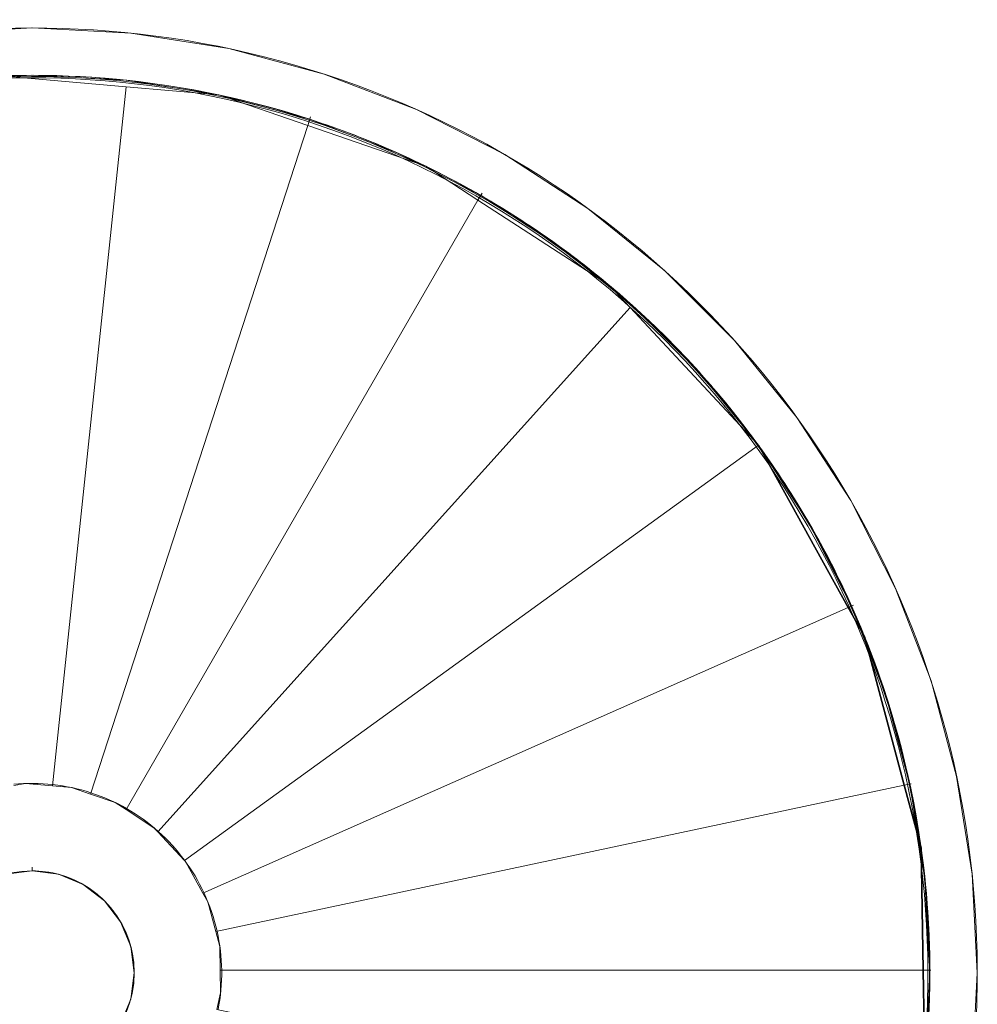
# Model space of a CAD drawing. Header units: inches. Extents: x 15 to 546804, y -66 to 267312.
# Tile 184 of 256: x 539539 to 541560, y 9155 to 11234. Entities that reach past the tile are written whole.
import ezdxf

# ---------------------------------------------------------------- set-up
doc = ezdxf.new("R2010")
doc.units = ezdxf.units.IN
doc.header["$MEASUREMENT"] = 0

msp = doc.modelspace()

# ---------------------------------------------------------------- linework, layer by layer
at = {"color": 7, "lineweight": 20}
for p, q in [((539565.1, 11216.8, 4800), (539565.1, 11216.8, 4820)), ((539773.6, 11205.9, 4800), (539773.6, 11205.9, 4820)), ((539979.9, 11173.2, 4800), (539979.9, 11173.2, 4820)), ((539565.1, 11116.7, 4800), (539565.1, 11116.7, 4820)), ((539763.1, 11106.3, 4800), (539763.1, 11106.3, 4820)), ((540181.6, 11119.2, 4800), (540181.6, 11119.2, 4820)), ((539763.4, 11092.4, 3050), (539608.3, 9616.6, 3050)), ((539763.4, 11092.4, 3300), (539608.3, 9616.6, 3300)), ((539763.4, 11092.4, 2800), (539608.3, 9616.6, 2800)), ((539763.4, 11092.4, 3050), (539608.3, 9616.6, 3050)), ((539763.4, 11092.4, 3050), (539763.4, 11092.4, 3300)), ((539763.4, 11092.4, 2800), (539763.4, 11092.4, 3050)), ((539959, 11075.3, 4800), (539959, 11075.3, 4820)), ((539959, 11075.3, 2800), (539959, 11075.3, 3050)), ((540376.5, 11044.3, 4800), (540376.5, 11044.3, 4820)), ((540152.9, 11029.3, 300), (540146.8, 11010.6, 300)), ((540150.6, 11023.9, 4800), (540150.6, 11023.9, 4820)), ((540146.8, 11010.6, 2800), (539688.3, 9599.3, 2800)), ((540146.8, 11010.6, 3050), (539688.3, 9599.3, 3050)), ((540146.8, 11010.6, 2550), (539688.3, 9599.3, 2550)), ((540146.8, 11010.6, 2800), (539688.3, 9599.3, 2800)), ((540146.8, 11010.6, 2800), (540146.8, 11010.6, 3050)), ((540146.8, 11010.6, 2550), (540146.8, 11010.6, 2800)), ((540335.8, 10952.9, 4800), (540335.8, 10952.9, 4820)), ((540562.6, 10949.5, 4800), (540562.6, 10949.5, 4820)), ((540395.7, 10924.9, 2550), (540395.7, 10924.9, 2800)), ((540506.1, 10853.2, 2550), (539763.3, 9566.5, 2550)), ((540506.1, 10853.2, 2800), (539763.3, 9566.5, 2800)), ((540506.1, 10853.2, 2300), (539763.3, 9566.5, 2300)), ((540506.1, 10853.2, 2550), (539763.3, 9566.5, 2550)), ((540514.8, 10868.2, 300), (540506.1, 10853.2, 300)), ((540506.1, 10853.2, 2550), (540506.1, 10853.2, 2800)), ((540506.1, 10853.2, 2300), (540506.1, 10853.2, 2550)), ((540512.5, 10862.8, 4800), (540512.5, 10862.8, 4820)), ((540737.7, 10835.8, 4800), (540737.7, 10835.8, 4820)), ((540678.8, 10754.8, 4800), (540678.8, 10754.8, 4820)), ((540900, 10704.4, 4800), (540900, 10704.4, 4820)), ((540783.1, 10673.4, 2300), (540783.1, 10673.4, 2550)), ((540827, 10626.2, 2300), (539830.4, 9519.4, 2300)), ((540827, 10626.2, 2550), (539830.4, 9519.4, 2550)), ((540827, 10626.2, 2050), (539830.4, 9519.4, 2050)), ((540827, 10626.2, 2300), (539830.4, 9519.4, 2300)), ((540827, 10626.2, 2300), (540827, 10626.2, 2550)), ((540827, 10626.2, 2050), (540827, 10626.2, 2300)), ((540833, 10630, 4800), (540833, 10630, 4820)), ((541047.6, 10556.7, 4800), (541047.6, 10556.7, 4820)), ((540973.2, 10489.7, 4800), (540973.2, 10489.7, 4820)), ((541179.1, 10394.5, 4800), (541179.1, 10394.5, 4820)), ((541098, 10335.6, 2050), (539886.4, 9459.4, 2050)), ((541098, 10335.6, 2300), (539886.4, 9459.4, 2300)), ((541098, 10335.6, 1800), (539886.4, 9459.4, 1800)), ((541098, 10335.6, 2050), (539886.4, 9459.4, 2050)), ((541098, 10335.6, 4800), (541098, 10335.6, 4820)), ((541292.8, 10219.3, 4800), (541292.8, 10219.3, 4820)), ((541206.1, 10169.3, 4800), (541206.1, 10169.3, 4820)), ((541387.6, 10033.3, 4800), (541387.6, 10033.3, 4820)), ((541287.8, 9993.2, 1800), (539925.6, 9390.4, 1800)), ((541287.8, 9993.2, 2050), (539925.6, 9390.4, 2050)), ((541287.8, 9993.2, 1550), (539925.6, 9390.4, 1550)), ((541287.8, 9993.2, 1800), (539925.6, 9390.4, 1800)), ((541298.4, 9997.9, 300), (541287.8, 9993.2, 300)), ((541296.1, 9992.5, 4800), (541296.1, 9992.5, 4820)), ((541462.4, 9838.3, 4800), (541462.4, 9838.3, 4820)), ((541367.2, 9807.4, 4800), (541367.2, 9807.4, 4820)), ((541516.5, 9636.6, 4800), (541516.5, 9636.6, 4820)), ((539551.1, 9621.6, 3050), (539551.1, 9621.6, 3300)), ((539608.3, 9616.6, 3050), (539608.3, 9616.6, 3300)), ((539608.3, 9616.6, 2800), (539608.3, 9616.6, 3050)), ((539648.2, 9613.1, 2800), (539648.2, 9613.1, 3050)), ((541406, 9618, 1550), (539952.7, 9309.1, 1550)), ((541406, 9618, 1800), (539952.7, 9309.1, 1800)), ((541406, 9618, 1300), (539952.7, 9309.1, 1300)), ((541406, 9618, 1550), (539952.7, 9309.1, 1550)), ((541420.8, 9621.1, 300), (541406, 9618, 300)), ((541418.5, 9615.8, 4800), (541418.5, 9615.8, 4820)), ((539688.3, 9599.3, 2800), (539688.3, 9599.3, 3050)), ((539688.3, 9599.3, 2550), (539688.3, 9599.3, 2800)), ((539740.4, 9581.3, 2550), (539740.4, 9581.3, 2800)), ((539763.3, 9566.5, 2550), (539763.3, 9566.5, 2800)), ((539763.3, 9566.5, 2300), (539763.3, 9566.5, 2550)), ((539822.2, 9528.2, 2300), (539822.2, 9528.2, 2550)), ((539830.4, 9519.4, 2300), (539830.4, 9519.4, 2550)), ((539830.4, 9519.4, 2050), (539830.4, 9519.4, 2300)), ((539886.4, 9459.4, 2050), (539886.4, 9459.4, 2300)), ((539886.4, 9459.4, 1800), (539886.4, 9459.4, 2050)), ((539565.1, 9444.9, 300), (539565.1, 9437.3, 300)), ((539888.7, 9456.9, 1800), (539888.7, 9456.9, 2050)), ((539565.1, 9437.3, 300), (539565.1, 9437.3, 4800)), ((539620.8, 9429.9, 300), (539620.8, 9429.9, 4800)), ((541449.6, 9419.9, 4800), (541449.6, 9419.9, 4820)), ((541549.1, 9430.4, 4800), (541549.1, 9430.4, 4820)), ((539672.8, 9408.4, 300), (539672.8, 9408.4, 4800)), ((539925.6, 9390.4, 1800), (539925.6, 9390.4, 2050)), ((539925.6, 9390.4, 1550), (539925.6, 9390.4, 1800)), ((539717.4, 9374.2, 300), (539717.4, 9374.2, 4800)), ((539935.9, 9371.7, 1550), (539935.9, 9371.7, 1800)), ((539751.6, 9329.5, 300), (539751.6, 9329.5, 4800)), ((539952.7, 9309.1, 1550), (539952.7, 9309.1, 1800)), ((539952.7, 9309.1, 1300), (539952.7, 9309.1, 1550)), ((539773.2, 9277.6, 300), (539773.2, 9277.6, 4800)), ((539961.2, 9277.5, 1300), (539961.2, 9277.5, 1550)), ((539780.5, 9221.8, 300), (539780.5, 9221.8, 4800)), ((541446, 9227.2, 1300), (539962.1, 9227.2, 1300)), ((541446, 9227.2, 1550), (539962.1, 9227.2, 1550)), ((539962.1, 9227.2, 1300), (539962.1, 9227.2, 1550)), ((541446, 9227.2, 1050), (539962.1, 9227.2, 1050)), ((541446, 9227.2, 1300), (539962.1, 9227.2, 1300)), ((539962.1, 9227.2, 1050), (539962.1, 9227.2, 1300)), ((541462.2, 9227.2, 300), (541446, 9227.2, 300)), ((541459.9, 9221.8, 4800), (541459.9, 9221.8, 4820)), ((541560.1, 9221.8, 4800), (541560.1, 9221.8, 4820)), ((539962.9, 9180, 1050), (539962.9, 9180, 1300)), ((539773.2, 9166.1, 300), (539773.2, 9166.1, 4800))]:
    msp.add_line(p, q, dxfattribs=at)
at = {"color": 7}
for p, q in [((541098, 10335.6, 2050), (541098, 10335.6, 2300)), ((541098, 10335.6, 1800), (541098, 10335.6, 2050)), ((541287.8, 9993.2, 1800), (541287.8, 9993.2, 2050)), ((541287.8, 9993.2, 1550), (541287.8, 9993.2, 1800)), ((541322, 9931.7, 1550), (541322, 9931.7, 1800)), ((541406, 9618, 1550), (541406, 9618, 1800)), ((541406, 9618, 1300), (541406, 9618, 1550)), ((541441.5, 9485.5, 1300), (541441.5, 9485.5, 1550)), ((541446, 9227.2, 1300), (541446, 9227.2, 1550)), ((541446, 9227.2, 1050), (541446, 9227.2, 1300))]:
    msp.add_line(p, q, dxfattribs=at)
at = {"color": 7, "lineweight": 20}
msp.add_circle((539565.1, 9221.8, 4800), 215.4, dxfattribs=at)
at = {"color": 7, "lineweight": 20, "extrusion": (5.45071e-13, -6.72456e-13, -1)}
msp.add_arc((-539565.5, 9220.5, -3000), 1893.6, 50.9483, 233.9872, dxfattribs=at)
at = {"color": 7, "lineweight": 20, "extrusion": (-1.0749e-16, 1.58232e-16, -1)}
msp.add_arc((-539562.4, 9218.1, -3000), 1893.5, 51.0663, 233.8692, dxfattribs=at)
at = {"color": 7, "lineweight": 20}
for centre, radius, start, end in [((539565.1, 9221.8, 4800), 1995, 306, 129.0632), ((539565.1, 9221.8, 4820), 1995, 306, 129.0632), ((539565.1, 9221.8, 4800), 1894.9, 306, 129.0666), ((539565.1, 9221.8, 4820), 1894.9, 306, 129.0666), ((539565.1, 9221.8, 3050), 1894.9, 83.9483, 95.9142), ((539565.1, 9221.8, 3300), 1894.9, 83.9483, 95.9142), ((539565.1, 9221.8, 2800), 1894.9, 71.9846, 83.9483), ((539565.1, 9221.8, 3050), 1894.9, 71.9846, 83.9483), ((539565.1, 9221.8, 2550), 1894.9, 60.0216, 71.9846), ((539565.1, 9221.8, 2800), 1894.9, 60.0216, 71.9846), ((539565.1, 9221.8, 2300), 1894.9, 48.0574, 60.0216), ((539565.1, 9221.8, 2550), 1894.9, 48.0574, 60.0216), ((539565.1, 9221.8, 2050), 1894.9, 36, 48.0574), ((539565.1, 9221.8, 2300), 1894.9, 36, 48.0574), ((539565.1, 9221.8, 300), 215.4, 90, 180), ((539565.1, 9221.8, 300), 215.4, 75, 90), ((539565.1, 9221.8, 300), 215.4, 0, 75), ((539565.1, 9221.8, 300), 215.4, 180, 270), ((539565.1, 9221.8, 300), 215.4, 270, 0)]:
    msp.add_arc(centre, radius, start, end, dxfattribs=at)
at = {"color": 7}
for centre, start, end in [((539565.1, 9221.8, 1800), 24.1212, 36), ((539565.1, 9221.8, 2050), 24.1212, 36), ((539565.1, 9221.8, 1550), 12.1449, 24.1212), ((539565.1, 9221.8, 1800), 12.1449, 24.1212), ((539565.1, 9221.8, 1300), 0.163, 12.1449), ((539565.1, 9221.8, 1550), 0.163, 12.1449), ((539565.1, 9221.8, 1050), 348.1739, 0.163), ((539565.1, 9221.8, 1300), 348.1739, 0.163)]:
    msp.add_arc(centre, 1894.9, start, end, dxfattribs=at)
at = {"color": 7, "lineweight": 20, "extrusion": (-1.73478e-12, -7.87268e-13, -1)}
for centre in [(-539565.1, 9221.8, -3050), (-539565.1, 9221.8, -3300)]:
    msp.add_arc(centre, 400, 84.4061, 96.2451, dxfattribs=at)
at = {"color": 7, "lineweight": 20, "extrusion": (-1.82213e-12, -1.96985e-12, -1)}
for centre in [(-539565.1, 9221.8, -2800), (-539565.1, 9221.8, -3050)]:
    msp.add_arc(centre, 400, 96.2451, 108.0732, dxfattribs=at)
at = {"color": 7, "lineweight": 20, "extrusion": (-1.55182e-12, -4.90335e-13, -1)}
for centre in [(-539565.1, 9221.8, -2550), (-539565.1, 9221.8, -2800)]:
    msp.add_arc(centre, 400, 108.0732, 119.8979, dxfattribs=at)
at = {"color": 7, "lineweight": 20, "extrusion": (-1.39292e-12, -4.30089e-13, -1)}
for centre in [(-539565.1, 9221.8, -2300), (-539565.1, 9221.8, -2550)]:
    msp.add_arc(centre, 400, 119.8979, 131.728, dxfattribs=at)
at = {"color": 7, "lineweight": 20, "extrusion": (-1.01215e-12, -2.02113e-13, -1)}
for centre in [(-539565.1, 9221.8, -2050), (-539565.1, 9221.8, -2300)]:
    msp.add_arc(centre, 400, 131.728, 143.5194, dxfattribs=at)
at = {"color": 7, "lineweight": 20, "extrusion": (2.24065e-12, 1.93478e-12, -1)}
for centre in [(-539565.1, 9221.8, -1800), (-539565.1, 9221.8, -2050)]:
    msp.add_arc(centre, 400, 143.5194, 154.9438, dxfattribs=at)
at = {"color": 7, "lineweight": 20, "extrusion": (-2.12751e-12, -1.07341e-13, -1)}
for centre in [(-539565.1, 9221.8, -1550), (-539565.1, 9221.8, -1800)]:
    msp.add_arc(centre, 400, 154.9438, 167.3134, dxfattribs=at)
at = {"color": 7, "lineweight": 20, "extrusion": (-9.98326e-13, -8.28792e-13, -1)}
for centre in [(-539565.1, 9221.8, -1300), (-539565.1, 9221.8, -1550)]:
    msp.add_arc(centre, 400, 167.3134, 179.2275, dxfattribs=at)
at = {"color": 7, "lineweight": 20, "extrusion": (-1.06229e-12, -9.81308e-13, -1)}
for centre in [(-539565.1, 9221.8, -1050), (-539565.1, 9221.8, -1300)]:
    msp.add_arc(centre, 400, 179.2275, 191.1768, dxfattribs=at)
at = {"color": 7, "lineweight": 20}
for points, invisible_edges in [([(539356.5, 11205.9, 4820), (539565.1, 11216.8, 4800), (539356.5, 11205.9, 4800)], 1), ([(539565.1, 11216.8, 4800), (539356.5, 11205.9, 4820), (539565.1, 11216.8, 4820)], 1), ([(539356.5, 11205.9, 4820), (539367, 11106.3, 4820), (539565.1, 11216.8, 4820)], 3), ([(539367, 11106.3, 4800), (539356.5, 11205.9, 4800), (539565.1, 11216.8, 4800)], 13), ([(539565.1, 11216.8, 4820), (539367, 11106.3, 4820), (539565.1, 11116.7, 4820)], 13), ([(539367, 11106.3, 4800), (539565.1, 11216.8, 4800), (539565.1, 11116.7, 4800)], 3), ([(539565.1, 11216.8, 4820), (539773.6, 11205.9, 4800), (539565.1, 11216.8, 4800)], 1), ([(539773.6, 11205.9, 4800), (539565.1, 11216.8, 4820), (539773.6, 11205.9, 4820)], 1), ([(539565.1, 11216.8, 4820), (539565.1, 11116.7, 4820), (539773.6, 11205.9, 4820)], 3), ([(539565.1, 11116.7, 4800), (539565.1, 11216.8, 4800), (539773.6, 11205.9, 4800)], 13), ([(539773.6, 11205.9, 4820), (539565.1, 11116.7, 4820), (539763.1, 11106.3, 4820)], 13), ([(539565.1, 11116.7, 4800), (539773.6, 11205.9, 4800), (539763.1, 11106.3, 4800)], 3), ([(539773.6, 11205.9, 4820), (539763.1, 11106.3, 4820), (539959, 11075.3, 4820)], 13), ([(539763.1, 11106.3, 4800), (539773.6, 11205.9, 4800), (539959, 11075.3, 4800)], 3), ([(539773.6, 11205.9, 4820), (539979.9, 11173.2, 4800), (539773.6, 11205.9, 4800)], 1), ([(539979.9, 11173.2, 4800), (539773.6, 11205.9, 4820), (539979.9, 11173.2, 4820)], 1), ([(539773.6, 11205.9, 4820), (539959, 11075.3, 4820), (539979.9, 11173.2, 4820)], 3), ([(539959, 11075.3, 4800), (539773.6, 11205.9, 4800), (539979.9, 11173.2, 4800)], 13), ([(539979.9, 11173.2, 4820), (539959, 11075.3, 4820), (540150.6, 11023.9, 4820)], 13), ([(539959, 11075.3, 4800), (539979.9, 11173.2, 4800), (540150.6, 11023.9, 4800)], 3), ([(539979.9, 11173.2, 4820), (540181.6, 11119.2, 4800), (539979.9, 11173.2, 4800)], 1), ([(540181.6, 11119.2, 4800), (539979.9, 11173.2, 4820), (540181.6, 11119.2, 4820)], 1), ([(539979.9, 11173.2, 4820), (540150.6, 11023.9, 4820), (540181.6, 11119.2, 4820)], 3), ([(540150.6, 11023.9, 4800), (539979.9, 11173.2, 4800), (540181.6, 11119.2, 4800)], 13), ([(539565.1, 11116.7, 4820), (539367, 11106.3, 4800), (539565.1, 11116.7, 4800)], 1), ([(539367, 11106.3, 4800), (539565.1, 11116.7, 4820), (539367, 11106.3, 4820)], 1), ([(539498.9, 11115.5, 3300), (539763.4, 11092.4, 3050), (539498.9, 11115.5, 3050)], 1), ([(539763.4, 11092.4, 3050), (539498.9, 11115.5, 3300), (539763.4, 11092.4, 3300)], 1), ([(539498.9, 11115.5, 3300), (539526.3, 9617.7, 3300), (539763.4, 11092.4, 3300)], 3), ([(539526.3, 9617.7, 3050), (539498.9, 11115.5, 3050), (539763.4, 11092.4, 3050)], 13), ([(539763.1, 11106.3, 4820), (539565.1, 11116.7, 4800), (539763.1, 11106.3, 4800)], 1), ([(539565.1, 11116.7, 4800), (539763.1, 11106.3, 4820), (539565.1, 11116.7, 4820)], 1), ([(539959, 11075.3, 4820), (539763.1, 11106.3, 4800), (539959, 11075.3, 4800)], 1), ([(539763.1, 11106.3, 4800), (539959, 11075.3, 4820), (539763.1, 11106.3, 4820)], 1), ([(540181.6, 11119.2, 4820), (540150.6, 11023.9, 4820), (540335.8, 10952.9, 4820)], 13), ([(540150.6, 11023.9, 4800), (540181.6, 11119.2, 4800), (540335.8, 10952.9, 4800)], 3), ([(540181.6, 11119.2, 4820), (540376.5, 11044.3, 4800), (540181.6, 11119.2, 4800)], 1), ([(540376.5, 11044.3, 4800), (540181.6, 11119.2, 4820), (540376.5, 11044.3, 4820)], 1), ([(540181.6, 11119.2, 4820), (540335.8, 10952.9, 4820), (540376.5, 11044.3, 4820)], 3), ([(540335.8, 10952.9, 4800), (540181.6, 11119.2, 4800), (540376.5, 11044.3, 4800)], 13), ([(539763.4, 11092.4, 3300), (539526.3, 9617.7, 3300), (539551.1, 9621.6, 3300)], 13), ([(539526.3, 9617.7, 3050), (539763.4, 11092.4, 3050), (539551.1, 9621.6, 3050)], 3), ([(539763.4, 11092.4, 3300), (539551.1, 9621.6, 3300), (539608.3, 9616.6, 3300)], 1), ([(539551.1, 9621.6, 3050), (539763.4, 11092.4, 3050), (539608.3, 9616.6, 3050)], 1), ([(539608.3, 9616.6, 3050), (539763.4, 11092.4, 2800), (539608.3, 9616.6, 2800)], 1), ([(539763.4, 11092.4, 2800), (539608.3, 9616.6, 3050), (539763.4, 11092.4, 3050)], 1), ([(539648.2, 9613.1, 3050), (539763.4, 11092.4, 3050), (539608.3, 9616.6, 3050)], 1), ([(539763.4, 11092.4, 2800), (539648.2, 9613.1, 2800), (539608.3, 9616.6, 2800)], 1), ([(539763.4, 11092.4, 3050), (539608.3, 9616.6, 3300), (539608.3, 9616.6, 3050)], 1), ([(539608.3, 9616.6, 3300), (539763.4, 11092.4, 3050), (539763.4, 11092.4, 3300)], 1), ([(539763.4, 11092.4, 3050), (539648.2, 9613.1, 3050), (539688.3, 9599.3, 3050)], 13), ([(539648.2, 9613.1, 2800), (539763.4, 11092.4, 2800), (539688.3, 9599.3, 2800)], 3), ([(539763.4, 11092.4, 3050), (539688.3, 9599.3, 3050), (540146.8, 11010.6, 3050)], 13), ([(539688.3, 9599.3, 2800), (539763.4, 11092.4, 2800), (540146.8, 11010.6, 2800)], 3), ([(539763.4, 11092.4, 2800), (539959, 11075.3, 3050), (539959, 11075.3, 2800)], 1), ([(539959, 11075.3, 3050), (539763.4, 11092.4, 2800), (539763.4, 11092.4, 3050)], 1), ([(539763.4, 11092.4, 3050), (540146.8, 11010.6, 3050), (539959, 11075.3, 3050)], 1), ([(540146.8, 11010.6, 2800), (539763.4, 11092.4, 2800), (539959, 11075.3, 2800)], 1), ([(540150.6, 11023.9, 4820), (539959, 11075.3, 4800), (540150.6, 11023.9, 4800)], 1), ([(539959, 11075.3, 4800), (540150.6, 11023.9, 4820), (539959, 11075.3, 4820)], 1), ([(539959, 11075.3, 3050), (540146.8, 11010.6, 2800), (539959, 11075.3, 2800)], 1), ([(540146.8, 11010.6, 2800), (539959, 11075.3, 3050), (540146.8, 11010.6, 3050)], 1), ([(540376.5, 11044.3, 4820), (540335.8, 10952.9, 4820), (540512.5, 10862.8, 4820)], 13), ([(540335.8, 10952.9, 4800), (540376.5, 11044.3, 4800), (540512.5, 10862.8, 4800)], 3), ([(540376.5, 11044.3, 4820), (540562.6, 10949.5, 4800), (540376.5, 11044.3, 4800)], 1), ([(540562.6, 10949.5, 4800), (540376.5, 11044.3, 4820), (540562.6, 10949.5, 4820)], 1), ([(540376.5, 11044.3, 4820), (540512.5, 10862.8, 4820), (540562.6, 10949.5, 4820)], 3), ([(540512.5, 10862.8, 4800), (540376.5, 11044.3, 4800), (540562.6, 10949.5, 4800)], 13), ([(540335.8, 10952.9, 4820), (540150.6, 11023.9, 4800), (540335.8, 10952.9, 4800)], 1), ([(540150.6, 11023.9, 4800), (540335.8, 10952.9, 4820), (540150.6, 11023.9, 4820)], 1), ([(539688.3, 9599.3, 2800), (540146.8, 11010.6, 2550), (539688.3, 9599.3, 2550)], 1), ([(540146.8, 11010.6, 2550), (539688.3, 9599.3, 2800), (540146.8, 11010.6, 2800)], 1), ([(539740.4, 9581.3, 2800), (540146.8, 11010.6, 2800), (539688.3, 9599.3, 2800)], 1), ([(540146.8, 11010.6, 2550), (539740.4, 9581.3, 2550), (539688.3, 9599.3, 2550)], 1), ([(540146.8, 11010.6, 2800), (539688.3, 9599.3, 3050), (539688.3, 9599.3, 2800)], 1), ([(539688.3, 9599.3, 3050), (540146.8, 11010.6, 2800), (540146.8, 11010.6, 3050)], 1), ([(540146.8, 11010.6, 2800), (539740.4, 9581.3, 2800), (539763.3, 9566.5, 2800)], 13), ([(539740.4, 9581.3, 2550), (540146.8, 11010.6, 2550), (539763.3, 9566.5, 2550)], 3), ([(540146.8, 11010.6, 2800), (539763.3, 9566.5, 2800), (540506.1, 10853.2, 2800)], 13), ([(539763.3, 9566.5, 2550), (540146.8, 11010.6, 2550), (540506.1, 10853.2, 2550)], 3), ([(540146.8, 11010.6, 2550), (540395.7, 10924.9, 2800), (540395.7, 10924.9, 2550)], 1), ([(540395.7, 10924.9, 2800), (540146.8, 11010.6, 2550), (540146.8, 11010.6, 2800)], 1), ([(540146.8, 11010.6, 2800), (540506.1, 10853.2, 2800), (540395.7, 10924.9, 2800)], 1), ([(540506.1, 10853.2, 2550), (540146.8, 11010.6, 2550), (540395.7, 10924.9, 2550)], 1), ([(540512.5, 10862.8, 4820), (540335.8, 10952.9, 4800), (540512.5, 10862.8, 4800)], 1), ([(540335.8, 10952.9, 4800), (540512.5, 10862.8, 4820), (540335.8, 10952.9, 4820)], 1), ([(540562.6, 10949.5, 4820), (540512.5, 10862.8, 4820), (540678.8, 10754.8, 4820)], 13), ([(540512.5, 10862.8, 4800), (540562.6, 10949.5, 4800), (540678.8, 10754.8, 4800)], 3), ([(540562.6, 10949.5, 4820), (540737.7, 10835.8, 4800), (540562.6, 10949.5, 4800)], 1), ([(540737.7, 10835.8, 4800), (540562.6, 10949.5, 4820), (540737.7, 10835.8, 4820)], 1), ([(540562.6, 10949.5, 4820), (540678.8, 10754.8, 4820), (540737.7, 10835.8, 4820)], 3), ([(540678.8, 10754.8, 4800), (540562.6, 10949.5, 4800), (540737.7, 10835.8, 4800)], 13), ([(540395.7, 10924.9, 2800), (540506.1, 10853.2, 2550), (540395.7, 10924.9, 2550)], 1), ([(540506.1, 10853.2, 2550), (540395.7, 10924.9, 2800), (540506.1, 10853.2, 2800)], 1), ([(540506.1, 10853.2, 2550), (539763.3, 9566.5, 2300), (539763.3, 9566.5, 2550)], 1), ([(539763.3, 9566.5, 2300), (540506.1, 10853.2, 2550), (540506.1, 10853.2, 2300)], 1), ([(539822.2, 9528.2, 2550), (540506.1, 10853.2, 2550), (539763.3, 9566.5, 2550)], 1), ([(540506.1, 10853.2, 2300), (539822.2, 9528.2, 2300), (539763.3, 9566.5, 2300)], 1), ([(540506.1, 10853.2, 2550), (539763.3, 9566.5, 2800), (539763.3, 9566.5, 2550)], 1), ([(539763.3, 9566.5, 2800), (540506.1, 10853.2, 2550), (540506.1, 10853.2, 2800)], 1), ([(540506.1, 10853.2, 2550), (539822.2, 9528.2, 2550), (539830.4, 9519.4, 2550)], 13), ([(539822.2, 9528.2, 2300), (540506.1, 10853.2, 2300), (539830.4, 9519.4, 2300)], 3), ([(540506.1, 10853.2, 2550), (539830.4, 9519.4, 2550), (540827, 10626.2, 2550)], 13), ([(539830.4, 9519.4, 2300), (540506.1, 10853.2, 2300), (540827, 10626.2, 2300)], 3), ([(540506.1, 10853.2, 2300), (540783.1, 10673.4, 2550), (540783.1, 10673.4, 2300)], 1), ([(540783.1, 10673.4, 2550), (540506.1, 10853.2, 2300), (540506.1, 10853.2, 2550)], 1), ([(540506.1, 10853.2, 2550), (540827, 10626.2, 2550), (540783.1, 10673.4, 2550)], 1), ([(540827, 10626.2, 2300), (540506.1, 10853.2, 2300), (540783.1, 10673.4, 2300)], 1), ([(540678.8, 10754.8, 4820), (540512.5, 10862.8, 4800), (540678.8, 10754.8, 4800)], 1), ([(540512.5, 10862.8, 4800), (540678.8, 10754.8, 4820), (540512.5, 10862.8, 4820)], 1), ([(540737.7, 10835.8, 4820), (540678.8, 10754.8, 4820), (540833, 10630, 4820)], 13), ([(540678.8, 10754.8, 4800), (540737.7, 10835.8, 4800), (540833, 10630, 4800)], 3), ([(540737.7, 10835.8, 4820), (540900, 10704.4, 4800), (540737.7, 10835.8, 4800)], 1), ([(540900, 10704.4, 4800), (540737.7, 10835.8, 4820), (540900, 10704.4, 4820)], 1), ([(540737.7, 10835.8, 4820), (540833, 10630, 4820), (540900, 10704.4, 4820)], 3), ([(540833, 10630, 4800), (540737.7, 10835.8, 4800), (540900, 10704.4, 4800)], 13), ([(540833, 10630, 4820), (540678.8, 10754.8, 4800), (540833, 10630, 4800)], 1), ([(540678.8, 10754.8, 4800), (540833, 10630, 4820), (540678.8, 10754.8, 4820)], 1), ([(540900, 10704.4, 4820), (540833, 10630, 4820), (540973.2, 10489.7, 4820)], 13), ([(540833, 10630, 4800), (540900, 10704.4, 4800), (540973.2, 10489.7, 4800)], 3), ([(540900, 10704.4, 4820), (541047.6, 10556.7, 4800), (540900, 10704.4, 4800)], 1), ([(541047.6, 10556.7, 4800), (540900, 10704.4, 4820), (541047.6, 10556.7, 4820)], 1), ([(540900, 10704.4, 4820), (540973.2, 10489.7, 4820), (541047.6, 10556.7, 4820)], 3), ([(540973.2, 10489.7, 4800), (540900, 10704.4, 4800), (541047.6, 10556.7, 4800)], 13), ([(540827, 10626.2, 2300), (540783.1, 10673.4, 2550), (540827, 10626.2, 2550)], 1), ([(540783.1, 10673.4, 2550), (540827, 10626.2, 2300), (540783.1, 10673.4, 2300)], 1), ([(540827, 10626.2, 2300), (539830.4, 9519.4, 2050), (539830.4, 9519.4, 2300)], 1), ([(539830.4, 9519.4, 2050), (540827, 10626.2, 2300), (540827, 10626.2, 2050)], 1), ([(539886.4, 9459.4, 2300), (540827, 10626.2, 2300), (539830.4, 9519.4, 2300)], 1), ([(540827, 10626.2, 2050), (539886.4, 9459.4, 2050), (539830.4, 9519.4, 2050)], 1), ([(539830.4, 9519.4, 2300), (540827, 10626.2, 2550), (539830.4, 9519.4, 2550)], 1), ([(540827, 10626.2, 2550), (539830.4, 9519.4, 2300), (540827, 10626.2, 2300)], 1), ([(540827, 10626.2, 2300), (539886.4, 9459.4, 2300), (541098, 10335.6, 2300)], 1), ([(539886.4, 9459.4, 2050), (540827, 10626.2, 2050), (541098, 10335.6, 2050)], 1), ([(541098, 10335.6, 2050), (540827, 10626.2, 2300), (541098, 10335.6, 2300)], 1), ([(540827, 10626.2, 2300), (541098, 10335.6, 2050), (540827, 10626.2, 2050)], 1), ([(540973.2, 10489.7, 4820), (540833, 10630, 4800), (540973.2, 10489.7, 4800)], 1), ([(540833, 10630, 4800), (540973.2, 10489.7, 4820), (540833, 10630, 4820)], 1), ([(541047.6, 10556.7, 4820), (540973.2, 10489.7, 4820), (541098, 10335.6, 4820)], 13), ([(540973.2, 10489.7, 4800), (541047.6, 10556.7, 4800), (541098, 10335.6, 4800)], 3), ([(541047.6, 10556.7, 4800), (541179.1, 10394.5, 4820), (541179.1, 10394.5, 4800)], 1), ([(541179.1, 10394.5, 4820), (541047.6, 10556.7, 4800), (541047.6, 10556.7, 4820)], 1), ([(541047.6, 10556.7, 4820), (541098, 10335.6, 4820), (541179.1, 10394.5, 4820)], 3), ([(541098, 10335.6, 4800), (541047.6, 10556.7, 4800), (541179.1, 10394.5, 4800)], 13), ([(540973.2, 10489.7, 4820), (541098, 10335.6, 4800), (541098, 10335.6, 4820)], 1), ([(541098, 10335.6, 4800), (540973.2, 10489.7, 4820), (540973.2, 10489.7, 4800)], 1), ([(541179.1, 10394.5, 4820), (541098, 10335.6, 4820), (541206.1, 10169.3, 4820)], 13), ([(541098, 10335.6, 4800), (541179.1, 10394.5, 4800), (541206.1, 10169.3, 4800)], 3), ([(541179.1, 10394.5, 4800), (541292.8, 10219.3, 4820), (541292.8, 10219.3, 4800)], 1), ([(541292.8, 10219.3, 4820), (541179.1, 10394.5, 4800), (541179.1, 10394.5, 4820)], 1), ([(541179.1, 10394.5, 4820), (541206.1, 10169.3, 4820), (541292.8, 10219.3, 4820)], 3), ([(541206.1, 10169.3, 4800), (541179.1, 10394.5, 4800), (541292.8, 10219.3, 4800)], 13), ([(539886.4, 9459.4, 1800), (541098, 10335.6, 2050), (541098, 10335.6, 1800)], 1), ([(541098, 10335.6, 2050), (539886.4, 9459.4, 1800), (539886.4, 9459.4, 2050)], 1), ([(539888.7, 9456.9, 2050), (541098, 10335.6, 2050), (539886.4, 9459.4, 2050)], 1), ([(541098, 10335.6, 1800), (539888.7, 9456.9, 1800), (539886.4, 9459.4, 1800)], 1), ([(541098, 10335.6, 2300), (539886.4, 9459.4, 2050), (541098, 10335.6, 2050)], 1), ([(539886.4, 9459.4, 2050), (541098, 10335.6, 2300), (539886.4, 9459.4, 2300)], 1), ([(541098, 10335.6, 2050), (539888.7, 9456.9, 2050), (539925.6, 9390.4, 2050)], 13), ([(539888.7, 9456.9, 1800), (541098, 10335.6, 1800), (539925.6, 9390.4, 1800)], 3), ([(541098, 10335.6, 2050), (539925.6, 9390.4, 2050), (541287.8, 9993.2, 2050)], 1), ([(539925.6, 9390.4, 1800), (541098, 10335.6, 1800), (541287.8, 9993.2, 1800)], 1), ([(541098, 10335.6, 4820), (541206.1, 10169.3, 4800), (541206.1, 10169.3, 4820)], 1), ([(541206.1, 10169.3, 4800), (541098, 10335.6, 4820), (541098, 10335.6, 4800)], 1), ([(541292.8, 10219.3, 4820), (541206.1, 10169.3, 4820), (541296.1, 9992.5, 4820)], 13), ([(541206.1, 10169.3, 4800), (541292.8, 10219.3, 4800), (541296.1, 9992.5, 4800)], 3), ([(541292.8, 10219.3, 4800), (541387.6, 10033.3, 4820), (541387.6, 10033.3, 4800)], 1), ([(541387.6, 10033.3, 4820), (541292.8, 10219.3, 4800), (541292.8, 10219.3, 4820)], 1), ([(541292.8, 10219.3, 4820), (541296.1, 9992.5, 4820), (541387.6, 10033.3, 4820)], 3), ([(541296.1, 9992.5, 4800), (541292.8, 10219.3, 4800), (541387.6, 10033.3, 4800)], 13), ([(541206.1, 10169.3, 4820), (541296.1, 9992.5, 4800), (541296.1, 9992.5, 4820)], 1), ([(541296.1, 9992.5, 4800), (541206.1, 10169.3, 4820), (541206.1, 10169.3, 4800)], 1), ([(541387.6, 10033.3, 4820), (541296.1, 9992.5, 4820), (541367.2, 9807.4, 4820)], 13), ([(541296.1, 9992.5, 4800), (541387.6, 10033.3, 4800), (541367.2, 9807.4, 4800)], 3), ([(541387.6, 10033.3, 4820), (541367.2, 9807.4, 4820), (541418.5, 9615.8, 4820)], 13), ([(541367.2, 9807.4, 4800), (541387.6, 10033.3, 4800), (541418.5, 9615.8, 4800)], 3), ([(541387.6, 10033.3, 4800), (541462.4, 9838.3, 4820), (541462.4, 9838.3, 4800)], 1), ([(541462.4, 9838.3, 4820), (541387.6, 10033.3, 4800), (541387.6, 10033.3, 4820)], 1), ([(541387.6, 10033.3, 4820), (541418.5, 9615.8, 4820), (541462.4, 9838.3, 4820)], 3), ([(541418.5, 9615.8, 4800), (541387.6, 10033.3, 4800), (541462.4, 9838.3, 4800)], 13), ([(539925.6, 9390.4, 1550), (541287.8, 9993.2, 1800), (541287.8, 9993.2, 1550)], 1), ([(541287.8, 9993.2, 1800), (539925.6, 9390.4, 1550), (539925.6, 9390.4, 1800)], 1), ([(539935.9, 9371.7, 1800), (541287.8, 9993.2, 1800), (539925.6, 9390.4, 1800)], 1), ([(541287.8, 9993.2, 1550), (539935.9, 9371.7, 1550), (539925.6, 9390.4, 1550)], 1), ([(541287.8, 9993.2, 2050), (539925.6, 9390.4, 1800), (541287.8, 9993.2, 1800)], 1), ([(539925.6, 9390.4, 1800), (541287.8, 9993.2, 2050), (539925.6, 9390.4, 2050)], 1), ([(541287.8, 9993.2, 1800), (539935.9, 9371.7, 1800), (539952.7, 9309.1, 1800)], 13), ([(539935.9, 9371.7, 1550), (541287.8, 9993.2, 1550), (539952.7, 9309.1, 1550)], 3), ([(541287.8, 9993.2, 1800), (539952.7, 9309.1, 1800), (541406, 9618, 1800)], 13), ([(539952.7, 9309.1, 1550), (541287.8, 9993.2, 1550), (541406, 9618, 1550)], 3), ([(541296.1, 9992.5, 4820), (541367.2, 9807.4, 4800), (541367.2, 9807.4, 4820)], 1), ([(541367.2, 9807.4, 4800), (541296.1, 9992.5, 4820), (541296.1, 9992.5, 4800)], 1), ([(541462.4, 9838.3, 4820), (541418.5, 9615.8, 4820), (541449.6, 9419.9, 4820)], 13), ([(541418.5, 9615.8, 4800), (541462.4, 9838.3, 4800), (541449.6, 9419.9, 4800)], 3), ([(541462.4, 9838.3, 4820), (541449.6, 9419.9, 4820), (541459.9, 9221.8, 4820)], 13), ([(541449.6, 9419.9, 4800), (541462.4, 9838.3, 4800), (541459.9, 9221.8, 4800)], 3), ([(541462.4, 9838.3, 4800), (541516.5, 9636.6, 4820), (541516.5, 9636.6, 4800)], 1), ([(541516.5, 9636.6, 4820), (541462.4, 9838.3, 4800), (541462.4, 9838.3, 4820)], 1), ([(541462.4, 9838.3, 4820), (541462.4, 8605.3, 4820), (541516.5, 9636.6, 4820)], 3), ([(541462.4, 8605.3, 4800), (541462.4, 9838.3, 4800), (541516.5, 9636.6, 4800)], 13), ([(541367.2, 9807.4, 4820), (541418.5, 9615.8, 4800), (541418.5, 9615.8, 4820)], 1), ([(541418.5, 9615.8, 4800), (541367.2, 9807.4, 4820), (541367.2, 9807.4, 4800)], 1), ([(541516.5, 9636.6, 4820), (541462.4, 8605.3, 4820), (541516.5, 8807, 4820)], 13), ([(541462.4, 8605.3, 4800), (541516.5, 9636.6, 4800), (541516.5, 8807, 4800)], 3), ([(541516.5, 9636.6, 4800), (541549.1, 9430.4, 4820), (541549.1, 9430.4, 4800)], 1), ([(541549.1, 9430.4, 4820), (541516.5, 9636.6, 4800), (541516.5, 9636.6, 4820)], 1), ([(541516.5, 9636.6, 4820), (541516.5, 8807, 4820), (541549.1, 9430.4, 4820)], 3), ([(541516.5, 8807, 4800), (541516.5, 9636.6, 4800), (541549.1, 9430.4, 4800)], 13), ([(539551.1, 9621.6, 3300), (539526.3, 9617.7, 3050), (539551.1, 9621.6, 3050)], 1), ([(539526.3, 9617.7, 3050), (539551.1, 9621.6, 3300), (539526.3, 9617.7, 3300)], 1), ([(539608.3, 9616.6, 3300), (539551.1, 9621.6, 3050), (539608.3, 9616.6, 3050)], 1), ([(539551.1, 9621.6, 3050), (539608.3, 9616.6, 3300), (539551.1, 9621.6, 3300)], 1), ([(539648.2, 9613.1, 2800), (539608.3, 9616.6, 3050), (539608.3, 9616.6, 2800)], 1), ([(539608.3, 9616.6, 3050), (539648.2, 9613.1, 2800), (539648.2, 9613.1, 3050)], 1), ([(539688.3, 9599.3, 2800), (539648.2, 9613.1, 3050), (539648.2, 9613.1, 2800)], 1), ([(539648.2, 9613.1, 3050), (539688.3, 9599.3, 2800), (539688.3, 9599.3, 3050)], 1), ([(539952.7, 9309.1, 1300), (541406, 9618, 1550), (541406, 9618, 1300)], 1), ([(541406, 9618, 1550), (539952.7, 9309.1, 1300), (539952.7, 9309.1, 1550)], 1), ([(539961.2, 9277.5, 1550), (541406, 9618, 1550), (539952.7, 9309.1, 1550)], 1), ([(541406, 9618, 1300), (539961.2, 9277.5, 1300), (539952.7, 9309.1, 1300)], 1), ([(541406, 9618, 1800), (539952.7, 9309.1, 1550), (541406, 9618, 1550)], 1), ([(539952.7, 9309.1, 1550), (541406, 9618, 1800), (539952.7, 9309.1, 1800)], 1), ([(541406, 9618, 1550), (539961.2, 9277.5, 1550), (539962.1, 9227.2, 1550)], 13), ([(539961.2, 9277.5, 1300), (541406, 9618, 1300), (539962.1, 9227.2, 1300)], 3), ([(541406, 9618, 1550), (539962.1, 9227.2, 1550), (541446, 9227.2, 1550)], 13), ([(539962.1, 9227.2, 1300), (541406, 9618, 1300), (541446, 9227.2, 1300)], 3), ([(541418.5, 9615.8, 4820), (541449.6, 9419.9, 4800), (541449.6, 9419.9, 4820)], 1), ([(541449.6, 9419.9, 4800), (541418.5, 9615.8, 4820), (541418.5, 9615.8, 4800)], 1), ([(539740.4, 9581.3, 2800), (539688.3, 9599.3, 2550), (539740.4, 9581.3, 2550)], 1), ([(539688.3, 9599.3, 2550), (539740.4, 9581.3, 2800), (539688.3, 9599.3, 2800)], 1), ([(539763.3, 9566.5, 2550), (539740.4, 9581.3, 2800), (539740.4, 9581.3, 2550)], 1), ([(539740.4, 9581.3, 2800), (539763.3, 9566.5, 2550), (539763.3, 9566.5, 2800)], 1), ([(539822.2, 9528.2, 2550), (539763.3, 9566.5, 2300), (539822.2, 9528.2, 2300)], 1), ([(539763.3, 9566.5, 2300), (539822.2, 9528.2, 2550), (539763.3, 9566.5, 2550)], 1), ([(539822.2, 9528.2, 2550), (539830.4, 9519.4, 2300), (539830.4, 9519.4, 2550)], 1), ([(539830.4, 9519.4, 2300), (539822.2, 9528.2, 2550), (539822.2, 9528.2, 2300)], 1), ([(539830.4, 9519.4, 2300), (539886.4, 9459.4, 2050), (539886.4, 9459.4, 2300)], 1), ([(539886.4, 9459.4, 2050), (539830.4, 9519.4, 2300), (539830.4, 9519.4, 2050)], 1), ([(539888.7, 9456.9, 2050), (539886.4, 9459.4, 1800), (539888.7, 9456.9, 1800)], 1), ([(539886.4, 9459.4, 1800), (539888.7, 9456.9, 2050), (539886.4, 9459.4, 2050)], 1), ([(539925.6, 9390.4, 2050), (539888.7, 9456.9, 1800), (539925.6, 9390.4, 1800)], 1), ([(539888.7, 9456.9, 1800), (539925.6, 9390.4, 2050), (539888.7, 9456.9, 2050)], 1), ([(539509.3, 9429.9, 4800), (539565.1, 9437.3, 300), (539509.3, 9429.9, 300)], 1), ([(539565.1, 9437.3, 300), (539509.3, 9429.9, 4800), (539565.1, 9437.3, 4800)], 1), ([(539509.3, 9429.9, 4800), (539565.1, 9006.4, 4800), (539565.1, 9437.3, 4800)], 3), ([(539509.3, 9429.9, 4800), (539509.3, 9013.7, 4800), (539565.1, 9006.4, 4800)], 13), ([(539565.1, 9437.3, 4800), (539620.8, 9429.9, 300), (539565.1, 9437.3, 300)], 1), ([(539620.8, 9429.9, 300), (539565.1, 9437.3, 4800), (539620.8, 9429.9, 4800)], 1), ([(539565.1, 9437.3, 4800), (539565.1, 9006.4, 4800), (539620.8, 9013.7, 4800)], 13), ([(539565.1, 9437.3, 4800), (539620.8, 9013.7, 4800), (539620.8, 9429.9, 4800)], 3), ([(539620.8, 9429.9, 4800), (539672.8, 9408.4, 300), (539620.8, 9429.9, 300)], 1), ([(539672.8, 9408.4, 300), (539620.8, 9429.9, 4800), (539672.8, 9408.4, 4800)], 1), ([(539620.8, 9429.9, 4800), (539620.8, 9013.7, 4800), (539672.8, 9035.3, 4800)], 13), ([(539620.8, 9429.9, 4800), (539672.8, 9035.3, 4800), (539672.8, 9408.4, 4800)], 3), ([(541449.6, 9419.9, 4820), (541459.9, 9221.8, 4800), (541459.9, 9221.8, 4820)], 1), ([(541459.9, 9221.8, 4800), (541449.6, 9419.9, 4820), (541449.6, 9419.9, 4800)], 1), ([(541549.1, 9430.4, 4820), (541516.5, 8807, 4820), (541549.1, 9013.3, 4820)], 13), ([(541516.5, 8807, 4800), (541549.1, 9430.4, 4800), (541549.1, 9013.3, 4800)], 3), ([(541549.1, 9430.4, 4800), (541560.1, 9221.8, 4820), (541560.1, 9221.8, 4800)], 1), ([(541560.1, 9221.8, 4820), (541549.1, 9430.4, 4800), (541549.1, 9430.4, 4820)], 1), ([(541549.1, 9430.4, 4820), (541549.1, 9013.3, 4820), (541560.1, 9221.8, 4820)], 1), ([(541549.1, 9013.3, 4800), (541549.1, 9430.4, 4800), (541560.1, 9221.8, 4800)], 1), ([(539672.8, 9408.4, 4800), (539717.4, 9374.2, 300), (539672.8, 9408.4, 300)], 1), ([(539717.4, 9374.2, 300), (539672.8, 9408.4, 4800), (539717.4, 9374.2, 4800)], 1), ([(539672.8, 9408.4, 4800), (539672.8, 9035.3, 4800), (539717.4, 9069.5, 4800)], 13), ([(539672.8, 9408.4, 4800), (539717.4, 9069.5, 4800), (539717.4, 9374.2, 4800)], 3), ([(539935.9, 9371.7, 1800), (539925.6, 9390.4, 1550), (539935.9, 9371.7, 1550)], 1), ([(539925.6, 9390.4, 1550), (539935.9, 9371.7, 1800), (539925.6, 9390.4, 1800)], 1), ([(539717.4, 9374.2, 300), (539751.6, 9329.5, 4800), (539751.6, 9329.5, 300)], 1), ([(539751.6, 9329.5, 4800), (539717.4, 9374.2, 300), (539717.4, 9374.2, 4800)], 1), ([(539717.4, 9374.2, 4800), (539717.4, 9069.5, 4800), (539751.6, 9114.1, 4800)], 13), ([(539717.4, 9374.2, 4800), (539751.6, 9114.1, 4800), (539751.6, 9329.5, 4800)], 3), ([(539952.7, 9309.1, 1800), (539935.9, 9371.7, 1550), (539952.7, 9309.1, 1550)], 1), ([(539935.9, 9371.7, 1550), (539952.7, 9309.1, 1800), (539935.9, 9371.7, 1800)], 1), ([(539751.6, 9329.5, 300), (539773.2, 9277.6, 4800), (539773.2, 9277.6, 300)], 1), ([(539773.2, 9277.6, 4800), (539751.6, 9329.5, 300), (539751.6, 9329.5, 4800)], 1), ([(539751.6, 9329.5, 4800), (539751.6, 9114.1, 4800), (539773.2, 9166.1, 4800)], 13), ([(539751.6, 9329.5, 4800), (539773.2, 9166.1, 4800), (539773.2, 9277.6, 4800)], 3), ([(539961.2, 9277.5, 1550), (539952.7, 9309.1, 1300), (539961.2, 9277.5, 1300)], 1), ([(539952.7, 9309.1, 1300), (539961.2, 9277.5, 1550), (539952.7, 9309.1, 1550)], 1), ([(539773.2, 9277.6, 300), (539780.5, 9221.8, 4800), (539780.5, 9221.8, 300)], 1), ([(539780.5, 9221.8, 4800), (539773.2, 9277.6, 300), (539773.2, 9277.6, 4800)], 1), ([(539773.2, 9277.6, 4800), (539773.2, 9166.1, 4800), (539780.5, 9221.8, 4800)], 1), ([(539962.1, 9227.2, 1550), (539961.2, 9277.5, 1300), (539962.1, 9227.2, 1300)], 1), ([(539961.2, 9277.5, 1300), (539962.1, 9227.2, 1550), (539961.2, 9277.5, 1550)], 1), ([(539780.5, 9221.8, 300), (539773.2, 9166.1, 4800), (539773.2, 9166.1, 300)], 1), ([(539773.2, 9166.1, 4800), (539780.5, 9221.8, 300), (539780.5, 9221.8, 4800)], 1), ([(539962.1, 9227.2, 1050), (541446, 9227.2, 1300), (541446, 9227.2, 1050)], 1), ([(541446, 9227.2, 1300), (539962.1, 9227.2, 1050), (539962.1, 9227.2, 1300)], 1), ([(539962.9, 9180, 1300), (539962.1, 9227.2, 1050), (539962.9, 9180, 1050)], 1), ([(539962.1, 9227.2, 1050), (539962.9, 9180, 1300), (539962.1, 9227.2, 1300)], 1), ([(539962.9, 9180, 1300), (541446, 9227.2, 1300), (539962.1, 9227.2, 1300)], 1), ([(541446, 9227.2, 1050), (539962.9, 9180, 1050), (539962.1, 9227.2, 1050)], 1), ([(541446, 9227.2, 1550), (539962.1, 9227.2, 1300), (541446, 9227.2, 1300)], 1), ([(539962.1, 9227.2, 1300), (541446, 9227.2, 1550), (539962.1, 9227.2, 1550)], 1), ([(541459.9, 9221.8, 4820), (541449.6, 9023.8, 4800), (541449.6, 9023.8, 4820)], 1), ([(541449.6, 9023.8, 4800), (541459.9, 9221.8, 4820), (541459.9, 9221.8, 4800)], 1), ([(541449.6, 9023.8, 4820), (541462.4, 8605.3, 4820), (541459.9, 9221.8, 4820)], 3), ([(541462.4, 8605.3, 4800), (541449.6, 9023.8, 4800), (541459.9, 9221.8, 4800)], 13), ([(541560.1, 9221.8, 4800), (541549.1, 9013.3, 4820), (541549.1, 9013.3, 4800)], 1), ([(541549.1, 9013.3, 4820), (541560.1, 9221.8, 4800), (541560.1, 9221.8, 4820)], 1), ([(539954.8, 9144.8, 1300), (539962.9, 9180, 1050), (539954.8, 9144.8, 1050)], 1), ([(539962.9, 9180, 1050), (539954.8, 9144.8, 1300), (539962.9, 9180, 1300)], 1), ([(541406.3, 8836.3, 1300), (539962.9, 9180, 1300), (539954.8, 9144.8, 1300)], 1), ([(541406.3, 8836.3, 1050), (539954.8, 9144.8, 1050), (539962.9, 9180, 1050)], 12), ([(539773.2, 9166.1, 300), (539751.6, 9114.1, 4800), (539751.6, 9114.1, 300)], 1), ([(539751.6, 9114.1, 4800), (539773.2, 9166.1, 300), (539773.2, 9166.1, 4800)], 1)]:
    msp.add_3dface(points, dxfattribs=dict(at, invisible_edges=invisible_edges))
at = {"color": 7, "invisible_edges": 1}
for points in [[(541098, 10335.6, 1800), (541287.8, 9993.2, 2050), (541287.8, 9993.2, 1800)], [(541287.8, 9993.2, 2050), (541098, 10335.6, 1800), (541098, 10335.6, 2050)], [(541287.8, 9993.2, 1550), (541322, 9931.7, 1800), (541322, 9931.7, 1550)], [(541322, 9931.7, 1800), (541287.8, 9993.2, 1550), (541287.8, 9993.2, 1800)], [(541287.8, 9993.2, 1800), (541406, 9618, 1800), (541322, 9931.7, 1800)], [(541406, 9618, 1550), (541287.8, 9993.2, 1550), (541322, 9931.7, 1550)], [(541322, 9931.7, 1550), (541406, 9618, 1800), (541406, 9618, 1550)], [(541406, 9618, 1800), (541322, 9931.7, 1550), (541322, 9931.7, 1800)], [(541406, 9618, 1300), (541441.5, 9485.5, 1550), (541441.5, 9485.5, 1300)], [(541441.5, 9485.5, 1550), (541406, 9618, 1300), (541406, 9618, 1550)], [(541406, 9618, 1550), (541446, 9227.2, 1550), (541441.5, 9485.5, 1550)], [(541446, 9227.2, 1300), (541406, 9618, 1300), (541441.5, 9485.5, 1300)], [(541441.5, 9485.5, 1300), (541446, 9227.2, 1550), (541446, 9227.2, 1300)], [(541446, 9227.2, 1550), (541441.5, 9485.5, 1300), (541441.5, 9485.5, 1550)], [(541446, 9227.2, 1300), (541406.3, 8836.3, 1300), (541449.6, 9023.8, 1300)], [(541406.3, 8836.3, 1050), (541446, 9227.2, 1050), (541449.6, 9023.8, 1050)], [(541446, 9227.2, 1050), (541449.6, 9023.8, 1300), (541449.6, 9023.8, 1050)], [(541449.6, 9023.8, 1300), (541446, 9227.2, 1050), (541446, 9227.2, 1300)]]:
    msp.add_3dface(points, dxfattribs=at)

doc.saveas('drawing.dxf')
